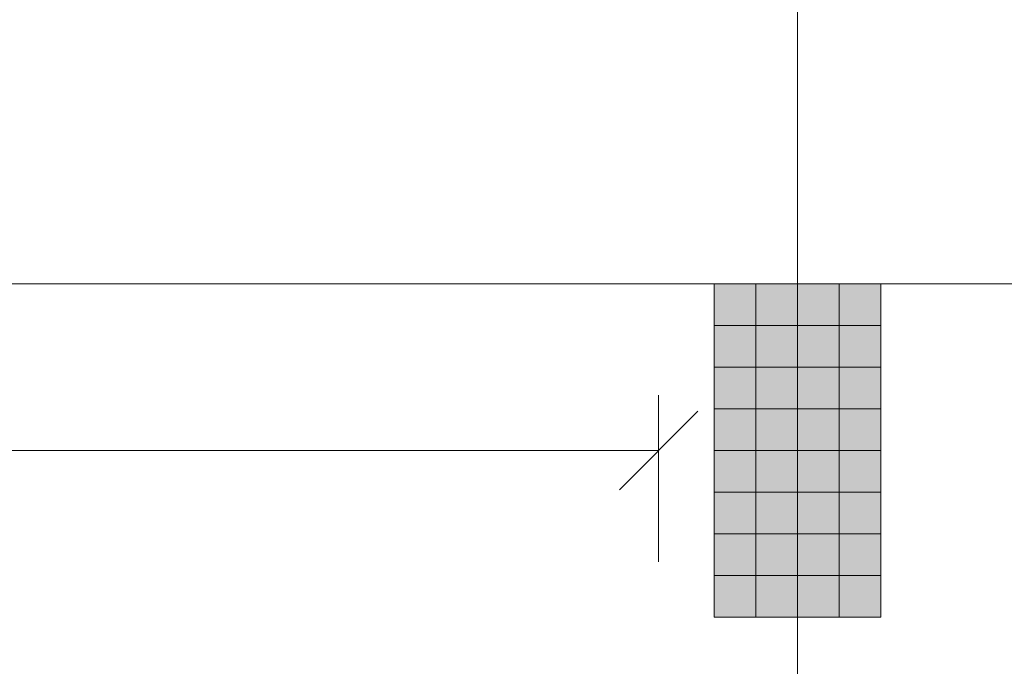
# Model space of a CAD drawing. Header units: metres. Extents: x -111 to 152, y -132 to 99.
# Tile 230 of 256: x -0.7 to 0.186, y 0.331 to 0.913. Entities that reach past the tile are written whole.
import ezdxf

# ---------------------------------------------------------------- set-up
doc = ezdxf.new("R2010")
doc.units = ezdxf.units.M
doc.header["$PDMODE"] = 1
doc.header["$PDSIZE"] = -2
doc.linetypes.add('Achsen 01', pattern=[5.291531, 3.175, -1.058062, 0.352704, -0.705764])
doc.layers.get('0').update_dxf_attribs({"lineweight": 25})
doc.layers.add('014_Fassadenarbeiten-000 Aufsicht Betonfertigteile', color=7, linetype='Continuous', lineweight=9, true_color=0xc0c0c0)
doc.layers.add('AV1-Achsen', color=1, linetype='Achsen 01', lineweight=18, true_color=0xff0000)
for name, color, linetype, lineweight in [('014_Fassadenarbeiten-330 Betonfertigteile vertikal', 7, 'Continuous', 9), ('030_Sonnenschutzarbeiten-BLENDSCHUTZ', 7, 'Continuous', 5), ('_EG (2D)', 7, 'Continuous', 9), ('_EG - DS (2D)', 7, 'Continuous', 9), ('_GRU (2D)', 7, 'Continuous', 9), ('Bemaßung-Bemaßung', 7, 'Continuous', 9), ('Keine', 7, 'Continuous', 9)]:
    doc.layers.add(name, color=color, linetype=linetype, lineweight=lineweight)
doc.layers.get('0').freeze()
doc.styles.add('Arial', font='arial.ttf')
doc.dimstyles.new('COE 50', dxfattribs={"dimtxt": 126.090495, "dimasz": 0.001414, "dimexe": 0.001, "dimexo": 0.01, "dimgap": 0.001, "dimtad": 1, "dimdec": 3, "dimtxsty": 'Arial', "dimblk": 'VW_SLASH-3', "dimblk1": 'VW_SLASH-3', "dimblk2": 'VW_SLASH-3', "dimcen": 0, "dimadec": 3, "dimazin": 0, "dimtfac": 0.8, "dimtdec": 3, "dimtix": 1, "dimtmove": 0, "dimatfit": 0, "dimldrblk": 'VW_SLASH-2', "dimfxl": 0.002, "dimfxlon": 1, "dimfrac": 2, "dimtolj": 1, "dimarcsym": 0})

# ---------------------------------------------------------------- blocks, each defined once
blk = doc.blocks.new('VW_SLASH-3')
at = {"color": 0, "linetype": 'ByBlock', "lineweight": -2, "transparency": 16777216}
blk.add_line((0, 0), (-1, 0), dxfattribs=at)
at = {"color": 0, "linetype": 'Continuous', "lineweight": 15, "transparency": 16777216, "flags": 128}
blk.add_lwpolyline([(0.5, 0.5), (-0.5, -0.5)], dxfattribs=at)
blk = doc.blocks.new('*D71')
at = {"layer": '030_Sonnenschutzarbeiten-BLENDSCHUTZ', "color": 0, "lineweight": -2}
for p, q in [((-2.575, 0.425), (-2.575, 0.575)), ((-0.125, 0.425), (-0.125, 0.575)), ((-0.19569, 0.525), (-2.50431, 0.525))]:
    blk.add_line(p, q, dxfattribs=at)
at = {"layer": 'Defpoints', "color": 0}
for p in [(-2.575, 0.525), (-2.575, -0.215), (-0.125, -0.215)]:
    blk.add_point(p, dxfattribs=at)
at = {"layer": '030_Sonnenschutzarbeiten-BLENDSCHUTZ', "color": 0, "lineweight": -2, "xscale": 0.070693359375, "yscale": 0.070693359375, "zscale": 0.070693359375, "rotation": 180}
blk.add_blockref('VW_SLASH-3', (-2.575, 0.525), dxfattribs=at)
at = {"layer": '030_Sonnenschutzarbeiten-BLENDSCHUTZ', "color": 0, "lineweight": -2, "xscale": 0.070693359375, "yscale": 0.070693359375, "zscale": 0.070693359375}
blk.add_blockref('VW_SLASH-3', (-0.125, 0.525), dxfattribs=at)
at = {"layer": '030_Sonnenschutzarbeiten-BLENDSCHUTZ', "color": 0, "lineweight": 13, "insert": (-1.35, 0.65077), "char_height": 0.12609, "attachment_point": 5, "style": 'Arial'}
blk.add_mtext('\\A1;2,45', dxfattribs=at)
blk = doc.blocks.new('VW_SLASH-2')
at = {"color": 0, "linetype": 'ByBlock', "lineweight": -2, "transparency": 16777216}
blk.add_line((0, 0), (-1, 0), dxfattribs=at)
at = {"color": 0, "linetype": 'Continuous', "lineweight": 15, "transparency": 16777216, "flags": 128}
blk.add_lwpolyline([(0.5, 0.5), (-0.5, -0.5)], dxfattribs=at)
blk = doc.blocks.new('*D376')
at = {"layer": 'Bemaßung-Bemaßung', "color": 0, "lineweight": -2}
for p, q in [((-2.625, 2.575), (-2.625, 2.725)), ((-0.075, 2.575), (-0.075, 2.725)), ((-0.14569, 2.675), (-2.55431, 2.675))]:
    blk.add_line(p, q, dxfattribs=at)
at = {"layer": 'Defpoints', "color": 0}
for p in [(-2.625, 2.675), (-2.625, 0.675), (-0.075, 0.675)]:
    blk.add_point(p, dxfattribs=at)
at = {"layer": 'Bemaßung-Bemaßung', "color": 0, "lineweight": -2, "xscale": 0.070693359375, "yscale": 0.070693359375, "zscale": 0.070693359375, "rotation": 180}
blk.add_blockref('VW_SLASH-3', (-2.625, 2.675), dxfattribs=at)
at = {"layer": 'Bemaßung-Bemaßung', "color": 0, "lineweight": -2, "xscale": 0.070693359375, "yscale": 0.070693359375, "zscale": 0.070693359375}
blk.add_blockref('VW_SLASH-3', (-0.075, 2.675), dxfattribs=at)
at = {"layer": 'Bemaßung-Bemaßung', "color": 0, "insert": (-1.35, 2.80077), "char_height": 0.12609, "attachment_point": 5, "style": 'Arial'}
blk.add_mtext('\\A1;2,55', dxfattribs=at)
blk = doc.blocks.new('*D377')
at = {"layer": 'Bemaßung-Bemaßung', "color": 0, "lineweight": -2}
for p, q in [((-0.075, 2.575), (-0.075, 2.725)), ((0.075, 2.575), (0.075, 2.725)), ((-0.14569, 2.675), (-0.21639, 2.675)), ((0.075, 2.675), (-0.075, 2.675)), ((0.14569, 2.675), (0.21639, 2.675))]:
    blk.add_line(p, q, dxfattribs=at)
at = {"layer": 'Defpoints', "color": 0}
for p in [(-0.075, 2.675), (-0.075, 0.675), (0.075, 0.675)]:
    blk.add_point(p, dxfattribs=at)
at = {"layer": 'Bemaßung-Bemaßung', "color": 0, "lineweight": -2, "xscale": 0.070693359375, "yscale": 0.070693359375, "zscale": 0.070693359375}
blk.add_blockref('VW_SLASH-3', (-0.075, 2.675), dxfattribs=at)
at = {"layer": 'Bemaßung-Bemaßung', "color": 0, "lineweight": -2, "xscale": 0.070693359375, "yscale": 0.070693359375, "zscale": 0.070693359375, "rotation": 180}
blk.add_blockref('VW_SLASH-3', (0.075, 2.675), dxfattribs=at)
at = {"layer": 'Bemaßung-Bemaßung', "color": 0, "insert": (-0.17486, 2.82642), "char_height": 0.12609, "attachment_point": 5, "style": 'Arial'}
blk.add_mtext('\\A1;15', dxfattribs=at)
blk = doc.blocks.new('*D378')
at = {"layer": 'Bemaßung-Bemaßung', "color": 0, "lineweight": -2}
for p, q in [((0.075, 2.575), (0.075, 2.725)), ((0.675, 2.575), (0.675, 2.725)), ((0.00431, 2.675), (-0.06639, 2.675)), ((0.675, 2.675), (0.075, 2.675)), ((0.74569, 2.675), (0.81639, 2.675))]:
    blk.add_line(p, q, dxfattribs=at)
at = {"layer": 'Defpoints', "color": 0}
for p in [(0.075, 2.675), (0.075, 0.675), (0.675, 0.075)]:
    blk.add_point(p, dxfattribs=at)
at = {"layer": 'Bemaßung-Bemaßung', "color": 0, "lineweight": -2, "xscale": 0.070693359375, "yscale": 0.070693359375, "zscale": 0.070693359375}
blk.add_blockref('VW_SLASH-3', (0.075, 2.675), dxfattribs=at)
at = {"layer": 'Bemaßung-Bemaßung', "color": 0, "lineweight": -2, "xscale": 0.070693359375, "yscale": 0.070693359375, "zscale": 0.070693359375, "rotation": 180}
blk.add_blockref('VW_SLASH-3', (0.675, 2.675), dxfattribs=at)
at = {"layer": 'Bemaßung-Bemaßung', "color": 0, "insert": (0.77486, 2.82642), "char_height": 0.12609, "attachment_point": 5, "style": 'Arial'}
blk.add_mtext('\\A1;60', dxfattribs=at)
blk = doc.blocks.new('*D405')
at = {"layer": 'Bemaßung-Bemaßung', "color": 0, "lineweight": -2}
for p, q in [((2.175, 0.74569), (2.175, 0.81639)), ((2.075, 0.675), (2.225, 0.675)), ((2.175, 0.075), (2.175, 0.675)), ((2.075, 0.075), (2.225, 0.075)), ((2.175, 0.00431), (2.175, -0.06639))]:
    blk.add_line(p, q, dxfattribs=at)
at = {"layer": 'Defpoints', "color": 0}
for p in [(0.075, 0.675), (2.175, 0.675), (0.675, 0.075)]:
    blk.add_point(p, dxfattribs=at)
at = {"layer": 'Bemaßung-Bemaßung', "color": 0, "lineweight": -2, "xscale": 0.070693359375, "yscale": 0.070693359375, "zscale": 0.070693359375}
for p, rotation in [((2.175, 0.675), 270), ((2.175, 0.075), 90)]:
    blk.add_blockref('VW_SLASH-3', p, dxfattribs=dict(at, rotation=rotation))
at = {"layer": 'Bemaßung-Bemaßung', "color": 0, "insert": (2.02358, 0.77486), "char_height": 0.12609, "attachment_point": 5, "rotation": 90, "style": 'Arial'}
blk.add_mtext('\\A1;60', dxfattribs=at)
blk = doc.blocks.new('*D425')
at = {"layer": 'Bemaßung-Bemaßung', "color": 0, "lineweight": -2}
for p, q in [((2.575, 0.675), (2.725, 0.675)), ((2.675, 0.60431), (2.675, -22.20431)), ((2.575, -22.275), (2.725, -22.275))]:
    blk.add_line(p, q, dxfattribs=at)
at = {"layer": 'Defpoints', "color": 0}
for p in [(0.075, 0.675), (0.075, -22.275), (2.675, -22.275)]:
    blk.add_point(p, dxfattribs=at)
at = {"layer": 'Bemaßung-Bemaßung', "color": 0, "lineweight": -2, "xscale": 0.070693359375, "yscale": 0.070693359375, "zscale": 0.070693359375}
for p, rotation in [((2.675, 0.675), 90.00000000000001), ((2.675, -22.275), 270)]:
    blk.add_blockref('VW_SLASH-3', p, dxfattribs=dict(at, rotation=rotation))
at = {"layer": 'Bemaßung-Bemaßung', "color": 0, "insert": (2.54923, -10.8), "char_height": 0.12609, "attachment_point": 5, "rotation": 90, "style": 'Arial'}
blk.add_mtext('\\A1;22,95', dxfattribs=at)
blk = doc.blocks.new('Group-709')
at = {"layer": 'AV1-Achsen'}
blk.add_line((0, -26.5), (0, 4.9), dxfattribs=at)
blk = doc.blocks.new('GRU (2D)')
at = {"layer": 'AV1-Achsen', "color": 7}
blk.add_blockref('Group-709', (0, 0), dxfattribs=at)
blk = doc.blocks.new('EG - DS (2D)')
at = {"layer": '030_Sonnenschutzarbeiten-BLENDSCHUTZ', "color": 7, "lineweight": 13}
dim = blk.add_aligned_dim(p1=(-0.125, -0.215), p2=(-2.575, -0.215), distance=-0.74, text='2,45', dimstyle='COE 50', override={"dimtxt": 0.12609, "dimasz": 0.070693, "dimexe": 0.05, "dimgap": 0.05, "dimpost": '<>', "dimtxsty": 'Arial', "dimtmove": 2, "dimfxl": 0.1}, dxfattribs=at)
dim.commit()
dim.dimension.update_dxf_attribs({"geometry": '*D71', "text_midpoint": (-1.35, 0.65077)})
blk = doc.blocks.new('EG (2D)')
at = {"layer": '014_Fassadenarbeiten-330 Betonfertigteile vertikal', "linetype": 'Continuous', "lineweight": 0}
blk.add_hatch(color=9, dxfattribs=at).paths.add_polyline_path([(-0.075, 0.675), (0.075, 0.675), (0.075, 0.375), (-0.075, 0.375)])
at = {"layer": '014_Fassadenarbeiten-330 Betonfertigteile vertikal', "linetype": 'Continuous', "lineweight": 9}
h = blk.add_hatch(dxfattribs=at)
h.set_pattern_fill('Stahlbetonfertigteil', color=8, style=0, pattern_type=2)
h.set_pattern_definition([(-90, (0, 0), (0.0375, 0), [])])
h.paths.add_polyline_path([(-0.075, 0.675), (0.075, 0.675), (0.075, 0.375), (-0.075, 0.375)])
at = {"layer": '014_Fassadenarbeiten-330 Betonfertigteile vertikal', "linetype": 'Continuous', "lineweight": 13}
h = blk.add_hatch(dxfattribs=at)
h.set_pattern_fill('Stahlbetonfertigteil-1', color=8, style=0, pattern_type=2)
h.set_pattern_definition([(0, (0, 0), (2e-18, -0.0375), [])])
h.paths.add_polyline_path([(-0.075, 0.675), (0.075, 0.675), (0.075, 0.375), (-0.075, 0.375)])
at = {"layer": '014_Fassadenarbeiten-000 Aufsicht Betonfertigteile', "flags": 128}
blk.add_lwpolyline([(-0.026, 0.21), (-18.874, 0.21), (-18.874, 0.305), (-39.455, 0.305), (-39.825, 0.675), (0.675, 0.675), (0.305, 0.305), (-0.026, 0.305)], close=True, dxfattribs=at)
at = {"layer": '014_Fassadenarbeiten-330 Betonfertigteile vertikal', "flags": 128}
blk.add_lwpolyline([(-0.075, 0.675), (0.075, 0.675), (0.075, 0.375), (-0.075, 0.375)], close=True, dxfattribs=at)
at = {"layer": 'Keine', "color": 9, "linetype": 'Continuous', "lineweight": 13, "flags": 128}
blk.add_lwpolyline([(-39.825, 0.675), (0.675, 0.675), (0.675, -22.275), (-39.825, -22.275)], close=True, dxfattribs=at)
at = {"layer": 'Bemaßung-Bemaßung'}
for base, p1, p2, angle, text, picture, middle, dimtype in [((-0.075, 2.675), (0.075, 0.675), (-0.075, 0.675), 180, '15', '*D377', (-0.17486, 2.82642), 161), ((2.175, 0.675), (0.675, 0.075), (0.075, 0.675), 270, '60', '*D405', (2.02358, 0.77486), 160)]:
    dim = blk.add_linear_dim(base=base, p1=p1, p2=p2, angle=angle, text=text, dimstyle='COE 50', override={"dimtxt": 0.12609, "dimasz": 0.070693, "dimexe": 0.05, "dimgap": 0.05, "dimpost": '<>', "dimtxsty": 'Arial', "dimtix": 0, "dimtmove": 2, "dimfxl": 0.1}, dxfattribs=at)
    dim.commit()
    dim.dimension.update_dxf_attribs({"geometry": picture, "text_midpoint": middle, "dimtype": dimtype})
dim = blk.add_linear_dim(base=(0.075, 2.675), p1=(0.675, 0.075), p2=(0.075, 0.675), text='60', dimstyle='COE 50', override={"dimtxt": 0.12609, "dimasz": 0.070693, "dimexe": 0.05, "dimgap": 0.05, "dimpost": '<>', "dimtxsty": 'Arial', "dimtix": 0, "dimtmove": 2, "dimfxl": 0.1}, dxfattribs=at)
dim.commit()
dim.dimension.update_dxf_attribs({"geometry": '*D378', "text_midpoint": (0.77486, 2.82642), "dimtype": 160})
dim = blk.add_aligned_dim(p1=(-0.075, 0.675), p2=(-2.625, 0.675), distance=-2, text='2,55', dimstyle='COE 50', override={"dimtxt": 0.12609, "dimasz": 0.070693, "dimexe": 0.05, "dimgap": 0.05, "dimpost": '<>', "dimtxsty": 'Arial', "dimtmove": 2, "dimfxl": 0.1}, dxfattribs=at)
dim.commit()
dim.dimension.update_dxf_attribs({"geometry": '*D376', "text_midpoint": (-1.35, 2.80077)})
dim = blk.add_linear_dim(base=(2.675, -22.275), p1=(0.075, 0.675), p2=(0.075, -22.275), angle=270, text='22,95', dimstyle='COE 50', override={"dimtxt": 0.12609, "dimasz": 0.070693, "dimexe": 0.05, "dimgap": 0.05, "dimpost": '<>', "dimtxsty": 'Arial', "dimtmove": 2, "dimfxl": 0.1}, dxfattribs=at)
dim.commit()
dim.dimension.update_dxf_attribs({"geometry": '*D425', "text_midpoint": (2.54923, -10.8)})

msp = doc.modelspace()

# ---------------------------------------------------------------- block references
at = {"layer": '_EG - DS (2D)'}
msp.add_blockref('EG - DS (2D)', (0, 0), dxfattribs=at)

# ---------------------------------------------------------------- next in the draw order: block references
at = {"layer": '_EG (2D)'}
msp.add_blockref('EG (2D)', (0, 0), dxfattribs=at)

# ---------------------------------------------------------------- next in the draw order: block references
at = {"layer": '_GRU (2D)'}
msp.add_blockref('GRU (2D)', (0, 0), dxfattribs=at)

doc.saveas('drawing.dxf')
